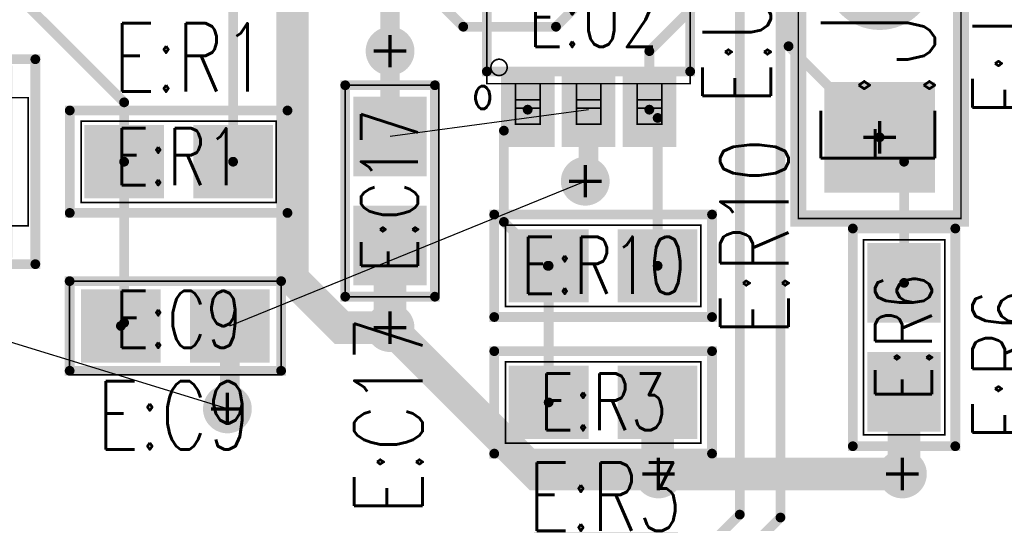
# Model space of a CAD drawing. Extents: x -7.2 to 18.3, y -5.6 to 10.9.
# Tile 31 of 112: x 3.561 to 4.167, y -0.134 to 0.175. Entities that reach past the tile are written whole.
import ezdxf
from ezdxf.enums import TextEntityAlignment as Align

# ---------------------------------------------------------------- set-up
doc = ezdxf.new("R2010")
doc.units = 0
for name, pattern in [('SIG_235', [2, 1, 1]), ('SIG_239', [2, 1, 1]), ('SIG_241', [2, 1, 1]), ('SIG_242', [2, 1, 1]), ('SIG_246', [2, 1, 1]), ('SIG_249', [2, 1, 1]), ('SIG_252', [2, 1, 1]), ('SIG_263', [2, 1, 1]), ('SIG_264', [2, 1, 1]), ('SIG_265', [2, 1, 1]), ('TRMIDX_0', [2, 1, 1]), ('TRMIDX_1', [2, 1, 1]), ('TRMIDX_2', [2, 1, 1])]:
    doc.linetypes.add(name, pattern=pattern)
for name, color, linetype in [('ATTRIBUTE_123', 255, 'CONTINUOUS'), ('DRIL_PLTE_THRU_01', 16, 'CONTINUOUS'), ('DRIL_PLTE_THRU_03', 146, 'CONTINUOUS'), ('DRIL_PLTE_THRU_04', 176, 'CONTINUOUS'), ('DRIL_SYMBOL', 254, 'CONTINUOUS'), ('LINK_00', 2, 'CONTINUOUS'), ('PADS_BOT', 5, 'CONTINUOUS'), ('PADS_INNER', 1, 'CONTINUOUS'), ('PADS_TOP', 1, 'CONTINUOUS'), ('PADS_XR_131', 3, 'CONTINUOUS'), ('PADS_XR_132', 6, 'CONTINUOUS'), ('PADS_XR_133', 254, 'CONTINUOUS'), ('PART_NAME_123', 255, 'CONTINUOUS'), ('PART_NAME_129', 2, 'CONTINUOUS'), ('PART_TOP_2DLINE_123', 255, 'CONTINUOUS'), ('PART_TOP_2DLINE_129', 2, 'CONTINUOUS'), ('PART_TOP_COPPER_01', 1, 'CONTINUOUS'), ('TRACE_01', 1, 'CONTINUOUS'), ('TRACE_04', 5, 'CONTINUOUS'), ('VIAPTS', 56, 'CONTINUOUS')]:
    doc.layers.add(name, color=color, linetype=linetype)
doc.styles.add('W0$001', font='simplex', dxfattribs={"width": 0.75})
doc.styles.add('W0$005', font='simplex', dxfattribs={"width": 0.75})
doc.styles.add('W0$006', font='simplex', dxfattribs={"width": 0.75})

# ---------------------------------------------------------------- blocks, each defined once
blk = doc.blocks.new('SMOOTH_0$01')
at = {"const_width": 0.005}
blk.add_lwpolyline([(-0.0025, 0, 1), (0.0025, 0, 1)], format="xyb", close=True, dxfattribs=at)
blk = doc.blocks.new('SMOOTH_0$001')
at = {"const_width": 0.0005}
blk.add_lwpolyline([(-0.00025, 0, 1), (0.00025, 0, 1)], format="xyb", close=True, dxfattribs=at)
blk = doc.blocks.new('PART_BODY_TOP_340')
at = {"layer": 'PART_TOP_2DLINE_123', "const_width": 0.01}
blk.add_lwpolyline([(-0.05, -0.05), (-0.05, 0.05), (0.15, 0.05), (0.15, -0.05), (-0.05, -0.05)], dxfattribs=at)
at = {"layer": 'PART_TOP_2DLINE_129', "const_width": 0.001}
blk.add_lwpolyline([(-0.05, -0.05), (-0.05, 0.05), (0.15, 0.05), (0.15, -0.05), (-0.05, -0.05)], dxfattribs=at)
at = {"layer": 'PART_TOP_2DLINE_123'}
for p in [(-0.05, 0.05), (0.15, 0.05), (-0.05, -0.05), (-0.05, -0.05), (0.15, -0.05)]:
    blk.add_blockref('SMOOTH_0$01', p, dxfattribs=at)
at = {"layer": 'PART_TOP_2DLINE_129'}
for p in [(-0.05, 0.05), (0.15, 0.05), (-0.05, -0.05), (-0.05, -0.05), (0.15, -0.05)]:
    blk.add_blockref('SMOOTH_0$001', p, dxfattribs=at)
blk = doc.blocks.new('DRIL_SYMBOL_0$042')
at = {"layer": 'DRIL_SYMBOL', "const_width": 0.002}
for points in [[(0, -0.01), (0, 0.01)], [(-0.01, 0), (0.01, 0)]]:
    blk.add_lwpolyline(points, dxfattribs=at)
blk = doc.blocks.new('DRIL_HOLE_0$042')
at = {"const_width": 0.021}
blk.add_lwpolyline([(-0.0105, 0, 1), (0.0105, 0, 1)], format="xyb", close=True, dxfattribs=at)
blk.add_blockref('DRIL_SYMBOL_0$042', (0, 0))
blk = doc.blocks.new('PAD_39')
at = {"const_width": 0.031}
blk.add_lwpolyline([(0, -0.0155, 1), (0, 0.0155, 1)], format="xyb", close=True, dxfattribs=at)
blk = doc.blocks.new('PAD_40')
at = {"const_width": 0.062}
blk.add_lwpolyline([(-0.031, 0), (0.031, 0)], dxfattribs=at)
blk = doc.blocks.new('PAD_41')
at = {"const_width": 0.068}
blk.add_lwpolyline([(-0.034, 0), (0.034, 0)], dxfattribs=at)
blk = doc.blocks.new('STK_TOP_15')
at = {"layer": 'DRIL_PLTE_THRU_01'}
blk.add_blockref('DRIL_HOLE_0$042', (0, 0), dxfattribs=at)
at = {"layer": 'DRIL_PLTE_THRU_03'}
blk.add_blockref('DRIL_HOLE_0$042', (0, 0), dxfattribs=at)
at = {"layer": 'DRIL_PLTE_THRU_04'}
blk.add_blockref('DRIL_HOLE_0$042', (0, 0), dxfattribs=at)
at = {"layer": 'PADS_BOT'}
blk.add_blockref('PAD_40', (0, 0), dxfattribs=at)
at = {"layer": 'PADS_INNER'}
blk.add_blockref('PAD_39', (0, 0), dxfattribs=at)
at = {"layer": 'PADS_TOP'}
blk.add_blockref('PAD_40', (0, 0), dxfattribs=at)
at = {"layer": 'PADS_XR_131'}
blk.add_blockref('PAD_41', (0, 0), dxfattribs=at)
at = {"layer": 'PADS_XR_132'}
blk.add_blockref('PAD_41', (0, 0), dxfattribs=at)
blk = doc.blocks.new('PAD_43')
at = {"const_width": 0.034}
blk.add_lwpolyline([(0, -0.017, 1), (0, 0.017, 1)], format="xyb", close=True, dxfattribs=at)
blk = doc.blocks.new('STK_TOP_16')
at = {"layer": 'DRIL_PLTE_THRU_01'}
blk.add_blockref('DRIL_HOLE_0$042', (0, 0), dxfattribs=at)
at = {"layer": 'DRIL_PLTE_THRU_03'}
blk.add_blockref('DRIL_HOLE_0$042', (0, 0), dxfattribs=at)
at = {"layer": 'DRIL_PLTE_THRU_04'}
blk.add_blockref('DRIL_HOLE_0$042', (0, 0), dxfattribs=at)
at = {"layer": 'PADS_BOT'}
blk.add_blockref('PAD_39', (0, 0), dxfattribs=at)
at = {"layer": 'PADS_INNER'}
blk.add_blockref('PAD_39', (0, 0), dxfattribs=at)
at = {"layer": 'PADS_TOP'}
blk.add_blockref('PAD_39', (0, 0), dxfattribs=at)
at = {"layer": 'PADS_XR_131'}
blk.add_blockref('PAD_43', (0, 0), dxfattribs=at)
at = {"layer": 'PADS_XR_132'}
blk.add_blockref('PAD_43', (0, 0), dxfattribs=at)
blk = doc.blocks.new('SYM_TOP_13')
for name, p in [('PART_BODY_TOP_340', (0, 0)), ('STK_TOP_15', (0, 0)), ('STK_TOP_16', (0.1, 0))]:
    blk.add_blockref(name, p)
blk = doc.blocks.new('PART_TOP_470')
blk.add_blockref('SYM_TOP_13', (0, 0))
at = {"layer": 'PART_NAME_123', "style": 'W0$006', "width": 0.75}
blk.add_text('E:J2', height=0.042, dxfattribs=at).set_placement((0.013, -0.099))
at = {"layer": 'PART_NAME_129', "style": 'W0$001', "width": 0.75}
blk.add_text('E:J2', height=0.07, dxfattribs=at).set_placement((-0.0219, -0.0339))
blk = doc.blocks.new('SMOOTH_0$006')
at = {"const_width": 0.003}
blk.add_lwpolyline([(-0.0015, 0, 1), (0.0015, 0, 1)], format="xyb", close=True, dxfattribs=at)
blk = doc.blocks.new('PART_BODY_TOP_400')
at = {"layer": 'PART_TOP_2DLINE_123', "const_width": 0.006}
blk.add_lwpolyline([(0.0625, 0.0275), (0.0625, -0.0275), (-0.0625, -0.0275), (-0.0625, 0.0275)], close=True, dxfattribs=at)
at = {"layer": 'PART_TOP_2DLINE_129', "const_width": 0.001}
for points in [[(-0.0448, 0.035), (-0.0298, 0.035), (-0.0298, 0.06), (-0.0448, 0.06)], [(-0.0074, 0.035), (0.0076, 0.035), (0.0076, 0.06), (-0.0074, 0.06)], [(0.03, 0.035), (0.045, 0.035), (0.045, 0.06), (0.03, 0.06)], [(-0.0448, 0.05), (-0.0298, 0.05), (-0.0298, 0.045), (-0.0448, 0.045)], [(-0.0074, 0.05), (0.0076, 0.05), (0.0076, 0.045), (-0.0074, 0.045)], [(0.03, 0.05), (0.045, 0.05), (0.045, 0.045), (0.03, 0.045)], [(0.0625, 0.035), (0.0625, -0.035), (-0.0625, -0.035), (-0.0625, 0.035)], [(-0.0448, -0.06), (-0.0298, -0.06), (-0.0298, -0.035), (-0.0448, -0.035)], [(-0.0074, -0.06), (0.0076, -0.06), (0.0076, -0.035), (-0.0074, -0.035)], [(0.03, -0.06), (0.045, -0.06), (0.045, -0.035), (0.03, -0.035)], [(-0.0448, -0.045), (-0.0298, -0.045), (-0.0298, -0.05), (-0.0448, -0.05)], [(-0.0074, -0.045), (0.0076, -0.045), (0.0076, -0.05), (-0.0074, -0.05)], [(0.03, -0.045), (0.045, -0.045), (0.045, -0.05), (0.03, -0.05)]]:
    blk.add_lwpolyline(points, close=True, dxfattribs=at)
blk.add_lwpolyline([(-0.06, -0.025, 1), (-0.05, -0.025, 1)], format="xyb", close=True, dxfattribs=at)
at = {"layer": 'PART_TOP_2DLINE_123'}
for p in [(-0.0625, 0.0275), (0.0625, 0.0275), (-0.0625, -0.0275), (0.0625, -0.0275)]:
    blk.add_blockref('SMOOTH_0$006', p, dxfattribs=at)
at = {"layer": 'PART_TOP_2DLINE_129'}
for p in [(-0.0448, 0.06), (-0.0298, 0.06), (-0.0074, 0.06), (0.0076, 0.06), (0.03, 0.06), (0.045, 0.06), (-0.0448, 0.05), (-0.0298, 0.05), (-0.0074, 0.05), (0.0076, 0.05), (0.03, 0.05), (0.045, 0.05), (-0.0448, 0.045), (-0.0298, 0.045), (-0.0074, 0.045), (0.0076, 0.045), (0.03, 0.045), (0.045, 0.045), (-0.0625, 0.035), (-0.0448, 0.035), (-0.0298, 0.035), (-0.0074, 0.035), (0.0076, 0.035), (0.03, 0.035), (0.045, 0.035), (0.0625, 0.035), (-0.0625, -0.035), (-0.0448, -0.035), (-0.0298, -0.035), (-0.0074, -0.035), (0.0076, -0.035), (0.03, -0.035), (0.045, -0.035), (0.0625, -0.035), (-0.0448, -0.045), (-0.0298, -0.045), (-0.0074, -0.045), (0.0076, -0.045), (0.03, -0.045), (0.045, -0.045), (-0.0448, -0.05), (-0.0298, -0.05), (-0.0074, -0.05), (0.0076, -0.05), (0.03, -0.05), (0.045, -0.05), (-0.0448, -0.06), (-0.0298, -0.06), (-0.0074, -0.06), (0.0076, -0.06), (0.03, -0.06), (0.045, -0.06)]:
    blk.add_blockref('SMOOTH_0$001', p, dxfattribs=at)
blk = doc.blocks.new('DRIL_HOLE_0')
blk.add_lwpolyline([(0, 0, 1), (0, 0, 1)], format="xyb", close=True)
blk = doc.blocks.new('PAD_1')
blk.add_lwpolyline([(0, 0, 1), (0, 0, 1)], format="xyb", close=True)
blk = doc.blocks.new('PAD_118')
at = {"const_width": 0.033}
blk.add_lwpolyline([(-0.023, 0), (0.023, 0)], dxfattribs=at)
blk = doc.blocks.new('PAD_117')
at = {"const_width": 0.027}
blk.add_lwpolyline([(-0.0195, 0), (0.0195, 0)], dxfattribs=at)
blk = doc.blocks.new('STK_TOP_74')
at = {"layer": 'DRIL_PLTE_THRU_01'}
blk.add_blockref('DRIL_HOLE_0', (0, 0), dxfattribs=at)
at = {"layer": 'DRIL_PLTE_THRU_03'}
blk.add_blockref('DRIL_HOLE_0', (0, 0), dxfattribs=at)
at = {"layer": 'DRIL_PLTE_THRU_04'}
blk.add_blockref('DRIL_HOLE_0', (0, 0), dxfattribs=at)
at = {"layer": 'PADS_BOT'}
blk.add_blockref('PAD_1', (0, 0), dxfattribs=at)
at = {"layer": 'PADS_INNER'}
blk.add_blockref('PAD_1', (0, 0), dxfattribs=at)
at = {"layer": 'PADS_TOP', "rotation": 90}
blk.add_blockref('PAD_117', (0, 0), dxfattribs=at)
at = {"layer": 'PADS_XR_131', "rotation": 90}
blk.add_blockref('PAD_118', (0, 0), dxfattribs=at)
at = {"layer": 'PADS_XR_133', "rotation": 90}
blk.add_blockref('PAD_117', (0, 0), dxfattribs=at)
blk = doc.blocks.new('SYM_TOP_73')
for name, p in [('STK_TOP_74', (-0.0374, 0.051)), ('STK_TOP_74', (0, 0.051)), ('STK_TOP_74', (0.0374, 0.051)), ('PART_BODY_TOP_400', (0, 0)), ('STK_TOP_74', (-0.0374, -0.051)), ('STK_TOP_74', (0, -0.051)), ('STK_TOP_74', (0.0374, -0.051))]:
    blk.add_blockref(name, p)
blk = doc.blocks.new('PART_TOP_478')
blk.add_blockref('SYM_TOP_73', (0, 0))
at = {"layer": 'ATTRIBUTE_123', "style": 'W0$005', "width": 0.75}
blk.add_text('o', height=0.021, dxfattribs=at).set_placement((-0.065, -0.04), align=Align.MIDDLE_CENTER)
at = {"layer": 'PART_NAME_123', "style": 'W0$006', "width": 0.75}
blk.add_text('E:U2', height=0.042, rotation=90, dxfattribs=at).set_placement((0.091, 0), align=Align.MIDDLE_CENTER)
at = {"layer": 'PART_NAME_129', "style": 'W0$001', "width": 0.75}
blk.add_text('E:U2', height=0.035, dxfattribs=at).set_placement((0.0029, 0.0051), align=Align.MIDDLE_CENTER)
blk = doc.blocks.new('PART_BODY_TOP_403')
at = {"layer": 'PART_TOP_2DLINE_123', "const_width": 0.006}
blk.add_lwpolyline([(-0.09291, 0.06299), (0.09291, 0.06299), (0.09291, -0.06299), (-0.09291, -0.06299)], close=True, dxfattribs=at)
blk.add_lwpolyline([(0.074, -0.071, 1), (0.084, -0.071, 1)], format="xyb", close=True, dxfattribs=at)
at = {"layer": 'PART_TOP_2DLINE_129', "const_width": 0.001}
blk.add_lwpolyline([(-0.08858, 0.03937), (0.08858, 0.03937), (0.08858, -0.03937), (-0.08858, -0.03937)], close=True, dxfattribs=at)
blk.add_lwpolyline([(0.05, -0.02, 1), (0.06, -0.02, 1)], format="xyb", close=True, dxfattribs=at)
at = {"layer": 'PART_TOP_COPPER_01', "linetype": 'TRMIDX_2', "const_width": 0.006}
for points in [[(-0.0748, 0.052), (-0.04331, 0.052), (-0.04331, 0.0315), (-0.0748, 0.0315)], [(-0.0748, -0.0315), (-0.04331, -0.0315), (-0.04331, -0.0515), (-0.0748, -0.0515)]]:
    blk.add_lwpolyline(points, close=True, dxfattribs=at)
at = {"layer": 'PART_TOP_COPPER_01', "linetype": 'TRMIDX_1', "const_width": 0.006}
for points in [[(-0.01575, 0.052), (0.01575, 0.052), (0.01575, 0.0315), (-0.01575, 0.0315)], [(-0.01575, -0.0315), (0.01575, -0.0315), (0.01575, -0.0515), (-0.01575, -0.0515)]]:
    blk.add_lwpolyline(points, close=True, dxfattribs=at)
at = {"layer": 'PART_TOP_COPPER_01', "linetype": 'TRMIDX_0', "const_width": 0.006}
for points in [[(0.04331, 0.052), (0.0748, 0.052), (0.0748, 0.0315), (0.04331, 0.0315)], [(0.04331, -0.0315), (0.0748, -0.0315), (0.0748, -0.0515), (0.04331, -0.0515)]]:
    blk.add_lwpolyline(points, close=True, dxfattribs=at)
at = {"layer": 'PART_TOP_2DLINE_123'}
for p in [(-0.09291, 0.06299), (0.09291, 0.06299), (-0.09291, -0.06299), (0.09291, -0.06299)]:
    blk.add_blockref('SMOOTH_0$006', p, dxfattribs=at)
at = {"layer": 'PART_TOP_2DLINE_129'}
for p in [(-0.08858, 0.03937), (0.08858, 0.03937), (-0.08858, -0.03937), (0.08858, -0.03937)]:
    blk.add_blockref('SMOOTH_0$001', p, dxfattribs=at)
at = {"layer": 'PART_TOP_COPPER_01'}
for p in [(-0.0748, 0.052), (-0.04331, 0.052), (-0.01575, 0.052), (0.01575, 0.052), (0.04331, 0.052), (0.0748, 0.052), (-0.0748, 0.0315), (-0.04331, 0.0315), (-0.01575, 0.0315), (0.01575, 0.0315), (0.04331, 0.0315), (0.0748, 0.0315), (-0.0748, -0.0315), (-0.04331, -0.0315), (-0.01575, -0.0315), (0.01575, -0.0315), (0.04331, -0.0315), (0.0748, -0.0315), (-0.0748, -0.0515), (-0.04331, -0.0515), (-0.01575, -0.0515), (0.01575, -0.0515), (0.04331, -0.0515), (0.0748, -0.0515)]:
    blk.add_blockref('SMOOTH_0$006', p, dxfattribs=at)
blk = doc.blocks.new('PAD_150')
at = {"const_width": 0.03937}
blk.add_lwpolyline([(-0.05906, 0), (0.05906, 0)], dxfattribs=at)
blk = doc.blocks.new('PAD_151')
at = {"const_width": 0.016}
blk.add_lwpolyline([(-0.0515, 0), (0.0515, 0)], dxfattribs=at)
blk = doc.blocks.new('STK_TOP_89')
at = {"layer": 'DRIL_PLTE_THRU_01'}
blk.add_blockref('DRIL_HOLE_0', (0, 0), dxfattribs=at)
at = {"layer": 'DRIL_PLTE_THRU_03'}
blk.add_blockref('DRIL_HOLE_0', (0, 0), dxfattribs=at)
at = {"layer": 'DRIL_PLTE_THRU_04'}
blk.add_blockref('DRIL_HOLE_0', (0, 0), dxfattribs=at)
at = {"layer": 'PADS_BOT'}
blk.add_blockref('PAD_1', (0, 0), dxfattribs=at)
at = {"layer": 'PADS_INNER'}
blk.add_blockref('PAD_1', (0, 0), dxfattribs=at)
at = {"layer": 'PADS_TOP', "rotation": 90}
blk.add_blockref('PAD_151', (0, 0), dxfattribs=at)
at = {"layer": 'PADS_XR_131', "rotation": 90}
blk.add_blockref('PAD_150', (0, 0), dxfattribs=at)
at = {"layer": 'PADS_XR_133', "rotation": 90}
blk.add_blockref('PAD_151', (0, 0), dxfattribs=at)
blk = doc.blocks.new('SYM_TOP_76')
for name, p in [('STK_TOP_89', (-0.05906, 0)), ('STK_TOP_89', (0, 0)), ('STK_TOP_89', (0.05906, 0)), ('PART_BODY_TOP_403', (0, 0))]:
    blk.add_blockref(name, p)
blk = doc.blocks.new('PART_TOP_481')
blk.add_blockref('SYM_TOP_76', (0, 0))
at = {"layer": 'PART_NAME_123', "style": 'W0$006', "width": 0.75}
blk.add_text('E:X1', height=0.042, rotation=180, dxfattribs=at).set_placement((0.0441, -0.0781))
at = {"layer": 'PART_NAME_129', "style": 'W0$001', "width": 0.75}
blk.add_text('E:X1', height=0.042, rotation=180, dxfattribs=at).set_placement((-0.0059, 0.0019), align=Align.MIDDLE_CENTER)
blk = doc.blocks.new('PART_BODY_TOP_404')
at = {"layer": 'PART_TOP_2DLINE_123', "const_width": 0.006}
blk.add_lwpolyline([(-0.065, -0.02756), (0.065, -0.02756), (0.065, 0.02756), (-0.065, 0.02756)], close=True, dxfattribs=at)
at = {"layer": 'PART_TOP_2DLINE_129', "const_width": 0.001}
blk.add_lwpolyline([(-0.065, -0.03), (0.065, -0.03), (0.065, 0.02756), (-0.065, 0.02756)], close=True, dxfattribs=at)
at = {"layer": 'PART_TOP_2DLINE_123'}
for p in [(-0.065, 0.02756), (0.065, 0.02756), (-0.065, -0.02756), (0.065, -0.02756)]:
    blk.add_blockref('SMOOTH_0$006', p, dxfattribs=at)
at = {"layer": 'PART_TOP_2DLINE_129'}
for p in [(-0.065, 0.02756), (0.065, 0.02756), (-0.065, -0.03), (0.065, -0.03)]:
    blk.add_blockref('SMOOTH_0$001', p, dxfattribs=at)
blk = doc.blocks.new('PAD_46')
at = {"const_width": 0.045}
blk.add_lwpolyline([(-0.0245, 0), (0.0245, 0)], dxfattribs=at)
blk = doc.blocks.new('PAD_47')
at = {"const_width": 0.039}
blk.add_lwpolyline([(-0.0215, 0), (0.0215, 0)], dxfattribs=at)
blk = doc.blocks.new('STK_TOP_14')
at = {"layer": 'DRIL_PLTE_THRU_01'}
blk.add_blockref('DRIL_HOLE_0', (0, 0), dxfattribs=at)
at = {"layer": 'DRIL_PLTE_THRU_03'}
blk.add_blockref('DRIL_HOLE_0', (0, 0), dxfattribs=at)
at = {"layer": 'DRIL_PLTE_THRU_04'}
blk.add_blockref('DRIL_HOLE_0', (0, 0), dxfattribs=at)
at = {"layer": 'PADS_BOT'}
blk.add_blockref('PAD_1', (0, 0), dxfattribs=at)
at = {"layer": 'PADS_INNER'}
blk.add_blockref('PAD_1', (0, 0), dxfattribs=at)
at = {"layer": 'PADS_TOP'}
blk.add_blockref('PAD_47', (0, 0), dxfattribs=at)
at = {"layer": 'PADS_XR_131'}
blk.add_blockref('PAD_46', (0, 0), dxfattribs=at)
at = {"layer": 'PADS_XR_133'}
blk.add_blockref('PAD_47', (0, 0), dxfattribs=at)
blk = doc.blocks.new('SYM_TOP_77')
for name, p in [('PART_BODY_TOP_404', (0, 0)), ('STK_TOP_14', (-0.0335, 0)), ('STK_TOP_14', (0.0335, 0))]:
    blk.add_blockref(name, p)
blk = doc.blocks.new('PART_TOP_496')
blk.add_blockref('SYM_TOP_77', (0, 0))
at = {"layer": 'PART_NAME_123', "style": 'W0$006', "width": 0.75}
blk.add_text('E:C9', height=0.042, dxfattribs=at).set_placement((-0.0481, -0.0759))
at = {"layer": 'PART_NAME_129', "style": 'W0$001', "width": 0.75}
blk.add_text('E:C9', height=0.035, dxfattribs=at).set_placement((0.0019, 0.0041), align=Align.MIDDLE_CENTER)
blk = doc.blocks.new('PART_TOP_499')
blk.add_blockref('SYM_TOP_77', (0, 0))
at = {"layer": 'PART_NAME_123', "style": 'W0$006', "width": 0.75}
blk.add_text('E:C17', height=0.042, dxfattribs=at).set_placement((-0.199, -0.02))
at = {"layer": 'PART_NAME_129', "style": 'W0$001', "width": 0.75}
blk.add_text('E:C17', height=0.035, dxfattribs=at).set_placement((0, 0.00033), align=Align.MIDDLE_CENTER)
blk = doc.blocks.new('PART_BODY_TOP_346')
at = {"layer": 'PART_TOP_2DLINE_123', "const_width": 0.006}
blk.add_lwpolyline([(-0.06693, -0.0315), (0.06693, -0.0315), (0.06693, 0.0315), (-0.06693, 0.0315)], close=True, dxfattribs=at)
at = {"layer": 'PART_TOP_2DLINE_129', "const_width": 0.001}
blk.add_lwpolyline([(-0.06, -0.025), (0.06, -0.025), (0.06, 0.025), (-0.06, 0.025)], close=True, dxfattribs=at)
at = {"layer": 'PART_TOP_2DLINE_123'}
for p in [(-0.06693, 0.0315), (0.06693, 0.0315), (-0.06693, -0.0315), (0.06693, -0.0315)]:
    blk.add_blockref('SMOOTH_0$006', p, dxfattribs=at)
at = {"layer": 'PART_TOP_2DLINE_129'}
for p in [(-0.06, 0.025), (0.06, 0.025), (-0.06, -0.025), (0.06, -0.025)]:
    blk.add_blockref('SMOOTH_0$001', p, dxfattribs=at)
blk = doc.blocks.new('SYM_TOP_19')
for name, p in [('PART_BODY_TOP_346', (0, 0)), ('STK_TOP_14', (-0.0335, 0)), ('STK_TOP_14', (0.0335, 0))]:
    blk.add_blockref(name, p)
blk = doc.blocks.new('PART_TOP_500')
blk.add_blockref('SYM_TOP_19', (0, 0))
at = {"layer": 'PART_NAME_123', "style": 'W0$006', "width": 0.75}
blk.add_text('E:R1', height=0.042, dxfattribs=at).set_placement((-0.0401, 0.0431))
at = {"layer": 'PART_NAME_129', "style": 'W0$001', "width": 0.75}
blk.add_text('E:R1', height=0.035, dxfattribs=at).set_placement((-0.0001, 0.0031), align=Align.MIDDLE_CENTER)
blk = doc.blocks.new('PART_TOP_502')
blk.add_blockref('SYM_TOP_19', (0, 0))
at = {"layer": 'PART_NAME_123', "style": 'W0$006', "width": 0.75}
blk.add_text('E:R6', height=0.042, dxfattribs=at).set_placement((-0.064, -0.084))
at = {"layer": 'PART_NAME_129', "style": 'W0$001', "width": 0.75}
blk.add_text('E:R6', height=0.035, dxfattribs=at).set_placement((0, 0.00033), align=Align.MIDDLE_CENTER)
blk = doc.blocks.new('PART_TOP_508')
blk.add_blockref('SYM_TOP_19', (0, 0))
at = {"layer": 'PART_NAME_123', "style": 'W0$006', "width": 0.75}
blk.add_text('E:R10', height=0.042, rotation=90, dxfattribs=at).set_placement((0.114, -0.043))
at = {"layer": 'PART_NAME_129', "style": 'W0$001', "width": 0.75}
blk.add_text('E:R10', height=0.035, dxfattribs=at).set_placement((0, 0.00033), align=Align.MIDDLE_CENTER)
blk = doc.blocks.new('PART_TOP_509')
blk.add_blockref('SYM_TOP_19', (0, 0))
at = {"layer": 'PART_NAME_123', "style": 'W0$006', "width": 0.75}
blk.add_text('E:R3', height=0.042, dxfattribs=at).set_placement((-0.0461, -0.0789))
at = {"layer": 'PART_NAME_129', "style": 'W0$001', "width": 0.75}
blk.add_text('E:R3', height=0.035, dxfattribs=at).set_placement((0, 0.00033), align=Align.MIDDLE_CENTER)
blk = doc.blocks.new('SMOOTH_0$012')
at = {"const_width": 0.006}
blk.add_lwpolyline([(-0.003, 0, 1), (0.003, 0, 1)], format="xyb", close=True, dxfattribs=at)
blk = doc.blocks.new('TRACE_3114')
at = {"layer": 'TRACE_01', "linetype": 'SIG_235', "const_width": 0.012}
blk.add_lwpolyline([(3.9092, 0.0759), (3.9112, 0.0779), (3.9112, 0.1199)], dxfattribs=at)
at = {"layer": 'TRACE_01'}
for p in [(3.9112, 0.1199), (3.9092, 0.0759), (3.9112, 0.0779)]:
    blk.add_blockref('SMOOTH_0$012', p, dxfattribs=at)
blk = doc.blocks.new('TRACE_3110')
at = {"layer": 'TRACE_01', "linetype": 'SIG_235', "const_width": 0.012}
blk.add_lwpolyline([(3.6892, -0.0641), (3.6907, -0.0626), (3.6907, -0.0131)], dxfattribs=at)
at = {"layer": 'TRACE_01'}
for p in [(3.6907, -0.0131), (3.6892, -0.0641), (3.6907, -0.0626)]:
    blk.add_blockref('SMOOTH_0$012', p, dxfattribs=at)
blk = doc.blocks.new('SMOOTH_0$02')
at = {"const_width": 0.01}
blk.add_lwpolyline([(-0.005, 0, 1), (0.005, 0, 1)], format="xyb", close=True, dxfattribs=at)
blk = doc.blocks.new('DRIL_SYMBOL_0$013')
at = {"layer": 'DRIL_SYMBOL', "const_width": 0.002}
for points in [[(0, -0.01), (0, 0.01)], [(-0.01, 0), (0.01, 0)]]:
    blk.add_lwpolyline(points, dxfattribs=at)
blk = doc.blocks.new('DRIL_HOLE_0$013')
at = {"const_width": 0.0065}
blk.add_lwpolyline([(-0.00325, 0, 1), (0.00325, 0, 1)], format="xyb", close=True, dxfattribs=at)
blk.add_blockref('DRIL_SYMBOL_0$013', (0, 0))
blk = doc.blocks.new('PAD_190')
at = {"const_width": 0.015}
blk.add_lwpolyline([(0, -0.0075, 1), (0, 0.0075, 1)], format="xyb", close=True, dxfattribs=at)
blk = doc.blocks.new('STK_TOP_5')
at = {"layer": 'DRIL_PLTE_THRU_01'}
blk.add_blockref('DRIL_HOLE_0$013', (0, 0), dxfattribs=at)
at = {"layer": 'DRIL_PLTE_THRU_03'}
blk.add_blockref('DRIL_HOLE_0$013', (0, 0), dxfattribs=at)
at = {"layer": 'DRIL_PLTE_THRU_04'}
blk.add_blockref('DRIL_HOLE_0$013', (0, 0), dxfattribs=at)
at = {"layer": 'PADS_BOT'}
blk.add_blockref('PAD_190', (0, 0), dxfattribs=at)
at = {"layer": 'PADS_INNER'}
blk.add_blockref('PAD_190', (0, 0), dxfattribs=at)
at = {"layer": 'PADS_TOP'}
blk.add_blockref('PAD_190', (0, 0), dxfattribs=at)
blk = doc.blocks.new('SYM_TOP_3')
blk.add_blockref('STK_TOP_5', (0, 0))

msp = doc.modelspace()

# ---------------------------------------------------------------- linework, layer by layer
at = {"layer": 'LINK_00', "linetype": 'SIG_235'}
for p, q in [((3.9112, 0.1199), (3.7892, 0.1034)), ((3.6907, -0.0131), (3.9092, 0.0759)), ((3.6892, -0.0641), (3.4782, 0.0009))]:
    msp.add_line(p, q, dxfattribs=at)
at = {"layer": 'TRACE_01', "linetype": 'SIG_242', "const_width": 0.006}
msp.add_lwpolyline([(3.3909, -0.165), (3.9951, -0.165), (4.0292, -0.1309), (4.0292, 0.4559), (3.9492, 0.5359), (3.9127, 0.5359)], dxfattribs=at)
at = {"layer": 'TRACE_01', "linetype": 'SIG_241', "const_width": 0.006}
msp.add_lwpolyline([(3.399, -0.1431), (3.9902, -0.1431), (4.0042, -0.1291), (4.0042, 0.4159), (3.9642, 0.4559)], dxfattribs=at)
at = {"layer": 'TRACE_01', "linetype": 'SIG_252', "const_width": 0.006}
for points in [[(3.9486, 0.1199), (3.9486, 0.1559), (3.9842, 0.1915), (3.9842, 0.2809), (3.9692, 0.2959)], [(3.9537, 0.0239), (3.9537, 0.1148), (3.9486, 0.1199)]]:
    msp.add_lwpolyline(points, dxfattribs=at)
at = {"layer": 'TRACE_01', "linetype": 'SIG_263', "const_width": 0.006}
for points in [[(3.6257, 0.0879), (3.6257, 0.1244), (3.5341, 0.216), (3.5341, 0.27155)], [(3.6237, -0.0131), (3.6257, -0.0111), (3.6257, 0.0879)]]:
    msp.add_lwpolyline(points, dxfattribs=at)
at = {"layer": 'TRACE_01', "linetype": 'SIG_264', "const_width": 0.006}
for points in [[(3.8342, 0.1709), (3.8092, 0.1959), (3.8092, 0.2359), (3.7942, 0.2509), (3.6892, 0.2509), (3.6692, 0.2709)], [(3.8342, 0.1709), (3.8912, 0.1709), (3.9112, 0.1909), (3.9112, 0.2219)]]:
    msp.add_lwpolyline(points, dxfattribs=at)
at = {"layer": 'TRACE_01', "linetype": 'SIG_249', "const_width": 0.006}
msp.add_lwpolyline([(3.6927, 0.0879), (3.6927, 0.2049), (3.6967, 0.2089)], dxfattribs=at)
at = {"layer": 'TRACE_01', "linetype": 'SIG_235', "const_width": 0.012}
for points in [[(3.7892, 0.1559), (3.7892, 0.2039), (3.7842, 0.2089), (3.7637, 0.2089)], [(3.7892, 0.1034), (3.7892, 0.1559)]]:
    msp.add_lwpolyline(points, dxfattribs=at)
at = {"layer": 'TRACE_01', "linetype": 'SIG_265', "const_width": 0.006}
for points in [[(3.8867, 0.0239), (3.8862, 0.0239), (3.8592, 0.0509), (3.8592, 0.107), (3.8738, 0.1199)], [(3.8867, -0.0601), (3.8867, 0.0239)]]:
    msp.add_lwpolyline(points, dxfattribs=at)
at = {"layer": 'TRACE_01', "linetype": 'SIG_239', "const_width": 0.006}
msp.add_lwpolyline([(4.1052, 0.0134), (4.1052, 0.0879), (4.0902, 0.1029)], dxfattribs=at)
at = {"layer": 'TRACE_01', "linetype": 'SIG_246', "const_width": 0.02}
for points in [[(3.7892, -0.0141), (3.7892, 0.0364)], [(4.1042, -0.1041), (4.1052, -0.1031), (4.1052, -0.0536)], [(3.9542, -0.1041), (3.9537, -0.1036), (3.9537, -0.0601)]]:
    msp.add_lwpolyline(points, dxfattribs=at)
at = {"layer": 'TRACE_04', "linetype": 'SIG_239', "const_width": 0.006}
msp.add_lwpolyline([(3.8092, 0.3109), (3.8542, 0.3109), (3.8992, 0.3559), (4.0142, 0.3559), (4.0342, 0.3359), (4.0342, 0.1589), (4.0902, 0.1029)], dxfattribs=at)
at = {"layer": 'TRACE_04', "linetype": 'SIG_246', "const_width": 0.02}
for points in [[(3.7142, 0.2359), (3.7292, 0.2209), (3.7292, 0.0159), (3.7592, -0.0141), (3.7892, -0.0141)], [(3.7892, -0.0141), (3.8792, -0.1041), (3.9542, -0.1041)], [(3.9542, -0.1041), (4.1042, -0.1041)]]:
    msp.add_lwpolyline(points, dxfattribs=at)

# ---------------------------------------------------------------- block references
for name, p in [('PART_TOP_478', (3.9112, 0.1709)), ('PART_TOP_500', (3.6592, 0.0879)), ('TRACE_3114', (0, 0)), ('PART_TOP_508', (3.9202, 0.0239)), ('PART_TOP_496', (3.6572, -0.0131)), ('TRACE_3110', (0, 0)), ('PART_TOP_509', (3.9202, -0.0601))]:
    msp.add_blockref(name, p)
for name, p, rotation in [('PART_TOP_470', (4.0902, 0.1029), 90), ('PART_TOP_481', (3.4782, 0.0879), 180), ('PART_TOP_499', (3.7892, 0.0699), 90), ('PART_TOP_502', (4.1052, -0.0201), 90)]:
    msp.add_blockref(name, p, dxfattribs=dict(rotation=rotation))
at = {"layer": 'TRACE_01'}
for name, p in [('SMOOTH_0$006', (3.8342, 0.1709)), ('SMOOTH_0$006', (3.8342, 0.1709)), ('SMOOTH_0$006', (3.8912, 0.1709)), ('SMOOTH_0$012', (3.7892, 0.1559)), ('SMOOTH_0$012', (3.7892, 0.1559)), ('SMOOTH_0$006', (3.9486, 0.1559)), ('SMOOTH_0$006', (3.6257, 0.1244)), ('SMOOTH_0$006', (3.8738, 0.1199)), ('SMOOTH_0$006', (3.9486, 0.1199)), ('SMOOTH_0$006', (3.9486, 0.1199)), ('SMOOTH_0$006', (3.9537, 0.1148)), ('SMOOTH_0$012', (3.7892, 0.1034)), ('SMOOTH_0$006', (3.8592, 0.107)), ('SMOOTH_0$006', (4.0902, 0.1029)), ('SMOOTH_0$006', (3.6257, 0.0879)), ('SMOOTH_0$006', (3.6257, 0.0879)), ('SMOOTH_0$006', (3.6927, 0.0879)), ('SMOOTH_0$006', (4.1052, 0.0879)), ('SMOOTH_0$006', (3.8592, 0.0509)), ('SMOOTH_0$02', (3.7892, 0.0364)), ('SMOOTH_0$006', (3.8862, 0.0239)), ('SMOOTH_0$006', (3.8867, 0.0239)), ('SMOOTH_0$006', (3.8867, 0.0239)), ('SMOOTH_0$006', (3.9537, 0.0239)), ('SMOOTH_0$006', (4.1052, 0.0134)), ('SMOOTH_0$02', (3.7892, -0.0141)), ('SMOOTH_0$006', (3.6237, -0.0131)), ('SMOOTH_0$006', (3.6257, -0.0111)), ('SMOOTH_0$02', (4.1052, -0.0536)), ('SMOOTH_0$02', (3.9537, -0.0601)), ('SMOOTH_0$006', (3.8867, -0.0601)), ('SMOOTH_0$02', (3.9537, -0.1036)), ('SMOOTH_0$02', (3.9542, -0.1041)), ('SMOOTH_0$02', (4.1042, -0.1041)), ('SMOOTH_0$02', (4.1052, -0.1031)), ('SMOOTH_0$006', (4.0042, -0.1291)), ('SMOOTH_0$006', (4.0292, -0.1309))]:
    msp.add_blockref(name, p, dxfattribs=at)
at = {"layer": 'TRACE_04'}
for name, p in [('SMOOTH_0$006', (4.0342, 0.1589)), ('SMOOTH_0$006', (4.0902, 0.1029)), ('SMOOTH_0$02', (3.7292, 0.0159)), ('SMOOTH_0$02', (3.7592, -0.0141)), ('SMOOTH_0$02', (3.7892, -0.0141)), ('SMOOTH_0$02', (3.7892, -0.0141)), ('SMOOTH_0$02', (3.8792, -0.1041)), ('SMOOTH_0$02', (3.9542, -0.1041)), ('SMOOTH_0$02', (3.9542, -0.1041)), ('SMOOTH_0$02', (4.1042, -0.1041))]:
    msp.add_blockref(name, p, dxfattribs=at)
at = {"layer": 'VIAPTS', "linetype": 'SIG_235'}
for p in [(3.7892, 0.1559), (3.9092, 0.0759), (3.6892, -0.0641)]:
    msp.add_blockref('SYM_TOP_3', p, dxfattribs=at)
at = {"layer": 'VIAPTS', "linetype": 'SIG_246'}
for p in [(3.7892, -0.0141), (3.9542, -0.1041), (4.1042, -0.1041)]:
    msp.add_blockref('SYM_TOP_3', p, dxfattribs=at)

doc.saveas('drawing.dxf')
